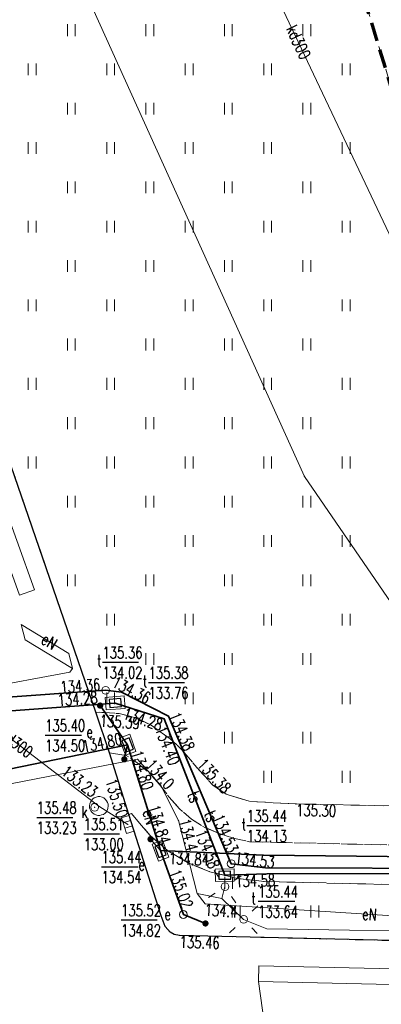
# Model space of a CAD drawing. Header units: metres. Extents: x 8438000 to 8438800, y 5890500 to 5891000.
# Tile 31 of 40: x 8438720 to 8438743, y 5890632 to 5890695. Entities that reach past the tile are written whole.
import ezdxf
from ezdxf.enums import TextEntityAlignment as Align

# ---------------------------------------------------------------- set-up
doc = ezdxf.new("R2010")
doc.units = ezdxf.units.M
doc.header["$MEASUREMENT"] = 0
for name, pattern in [('1.0_0.5', [1.5, 1, -0.5]), ('1.5_0.5', [2, 1.5, -0.5]), ('219-500', [0]), ('4', [1.8, 1.2, -0.6])]:
    doc.linetypes.add(name, pattern=pattern)
doc.layers.get('0').update_dxf_attribs({"color": 2, "linetype": 'CONTINUOUS', "lineweight": 5})
for name, color, linetype in [('203-punkt graniczny', 7, 'CONTINUOUS'), ('219-działka ewidencyjna', 7, 'CONTINUOUS'), ('chodnik', 7, 'CONTINUOUS'), ('droga dla rowerów', 7, 'CONTINUOUS'), ('elektroenergetyczne urządzenie techniczne', 7, 'CONTINUOUS'), ('jezdnia', 7, 'CONTINUOUS'), ('komora podziemna', 7, 'CONTINUOUS'), ('komora podziemna-Atr17', 7, 'CONTINUOUS'), ('kratka ściekowa', 7, 'CONTINUOUS'), ('krawężnik', 7, 'CONTINUOUS'), ('latarnia', 7, 'CONTINUOUS'), ('obudowa ochronna przewodu', 7, 'CONTINUOUS'), ('pikieta sztuczna', 7, 'CONTINUOUS'), ('pikieta sztuczna-Atr2', 7, 'CONTINUOUS'), ('przewód elektroenergetyczny podziemny', 7, 'CONTINUOUS'), ('przewód elektroenergetyczny podziemny-Atr1', 7, 'CONTINUOUS'), ('przewód kanalizacyjny', 7, 'CONTINUOUS'), ('przewód kanalizacyjny-Atr1', 7, 'CONTINUOUS'), ('przewód telekomunikacyjny podziemny', 7, 'CONTINUOUS'), ('przewód telekomunikacyjny podziemny-Atr1', 7, 'CONTINUOUS'), ('rzedna', 7, 'CONTINUOUS'), ('rzedna-Atr2', 7, 'CONTINUOUS'), ('rzedna-Atr3', 7, 'CONTINUOUS'), ('trawnik', 7, 'CONTINUOUS'), ('właz do komory lub kanału - okrągły', 7, 'CONTINUOUS'), ('właz do komory lub kanału - okrągły-Atr17', 7, 'CONTINUOUS'), ('właz do komory lub kanału - prostokątny', 7, 'CONTINUOUS'), ('właz do komory lub kanału - prostokątny-Atr17', 7, 'CONTINUOUS'), ('Zakres', 7, 'CONTINUOUS')]:
    doc.layers.add(name, color=color, linetype=linetype)
doc.styles.get("Standard").update_dxf_attribs({"font": 'simplex.shx', "width": 0.75})

# ---------------------------------------------------------------- blocks, each defined once
blk = doc.blocks.new('203')
at = {"linetype": 'Continuous', "lineweight": 0}
h = blk.add_hatch(color=0, dxfattribs=at)
edge = h.paths.add_edge_path()
edge.add_arc((0, 0), 0.045, 0, 360)
blk = doc.blocks.new('US25')
at = {"linetype": 'Continuous', "lineweight": 0}
h = blk.add_hatch(color=0, dxfattribs=at)
edge = h.paths.add_edge_path()
edge.add_arc((0, 0), 0.2, 0, 360)
blk = doc.blocks.new('PW01')
at = {"linetype": 'Continuous', "lineweight": 13}
h = blk.add_hatch(color=0, dxfattribs=at)
edge = h.paths.add_edge_path()
edge.add_arc((0, 0), 0.045, 0, 360)
blk = doc.blocks.new('SUPWP')
at = {"color": 0, "linetype": 'Continuous'}
blk.add_lwpolyline([(-0.375, -0.25), (0.375, -0.25), (0.375, 0.25), (-0.375, 0.25)], close=True, dxfattribs=at)
blk = doc.blocks.new('US05')
at = {"color": 0, "linetype": 'Continuous', "lineweight": 13}
for p, q in [((-0.525, -0.25), (-0.525, 0.25)), ((-0.525, 0.25), (-0.175, 0.25)), ((-0.175, -0.25), (-0.175, 0.25)), ((-0.175, 0.25), (0.175, 0.25)), ((0.175, -0.25), (0.175, 0.25)), ((0.175, 0.25), (0.525, 0.25)), ((0.525, -0.25), (0.525, 0.25)), ((-0.525, -0.25), (-0.175, -0.25)), ((-0.175, -0.25), (0.175, -0.25)), ((0.175, -0.25), (0.525, -0.25))]:
    blk.add_line(p, q, dxfattribs=at)
blk = doc.blocks.new('US22')
at = {"color": 0, "linetype": 'Continuous', "lineweight": 13}
blk.add_circle((0, 0), 0.25, dxfattribs=at)
blk = doc.blocks.new('US15')
at = {"color": 0, "linetype": 'Continuous', "lineweight": 13}
blk.add_circle((0, 0), 0.25, dxfattribs=at)
blk = doc.blocks.new('SM01')
at = {"color": 0, "linetype": 'Continuous', "lineweight": 13}
for p, q in [((-0.53, 0.531), (-0.883, 0.884)), ((0.531, 0.531), (0.884, 0.884)), ((-0.53, -0.53), (-0.883, -0.883)), ((0.531, -0.53), (0.884, -0.883))]:
    blk.add_line(p, q, dxfattribs=at)
blk.add_circle((0, 0), 0.25, dxfattribs=at)
blk = doc.blocks.new('TU04')
at = {"color": 0, "linetype": 'Continuous', "lineweight": 13}
for p, q in [((0, 0), (0, 0.75)), ((0.5, 0), (0.5, 0.75))]:
    blk.add_line(p, q, dxfattribs=at)

msp = doc.modelspace()

# ---------------------------------------------------------------- linework, layer by layer
at = {"layer": '219-działka ewidencyjna', "color": 3, "linetype": '219-500', "lineweight": 18, "flags": 128}
for points in [[(8438738.36, 5890665.97), (8438712.2, 5890723.67)], [(8438744.12, 5890657.58), (8438738.36, 5890665.97)]]:
    msp.add_lwpolyline(points, dxfattribs=at)
at = {"layer": 'chodnik', "color": 7, "linetype": '1.0_0.5', "lineweight": 18, "flags": 128}
for points in [[(8438729.14, 5890646.36), (8438728.49, 5890647.1), (8438727.69, 5890647.76), (8438727.01, 5890648.22), (8438725.94, 5890648.38), (8438727.17, 5890644.47), (8438727.34, 5890644.52), (8438728.53, 5890643.13), (8438729.65, 5890642.17), (8438730.92, 5890641.4), (8438732.3, 5890640.83), (8438734.01, 5890640.41), (8438735.79, 5890640.19), (8438749.395, 5890639.894)], [(8438749.61, 5890642.398), (8438734.87, 5890642.72), (8438733.91, 5890642.94), (8438732.93, 5890643.25), (8438732.01, 5890643.64), (8438731.16, 5890644.17), (8438730.41, 5890644.82), (8438729.75, 5890645.56), (8438729.14, 5890646.36)]]:
    msp.add_lwpolyline(points, dxfattribs=at)
at = {"layer": 'droga dla rowerów', "color": 7, "linetype": '1.0_0.5', "lineweight": 18, "flags": 128}
for points in [[(8438725.07, 5890650.98), (8438725.94, 5890648.38), (8438727.01, 5890648.22), (8438727.69, 5890647.76), (8438728.49, 5890647.1), (8438729.14, 5890646.36), (8438729.75, 5890645.56), (8438730.41, 5890644.82), (8438731.16, 5890644.17), (8438732.01, 5890643.64), (8438732.93, 5890643.25), (8438733.91, 5890642.94), (8438734.87, 5890642.72), (8438749.61, 5890642.398)], [(8438749.824, 5890644.884), (8438737.82, 5890645.13), (8438734.84, 5890645.3), (8438733.37, 5890645.75), (8438732.53, 5890646.33), (8438731.51, 5890647.44), (8438730.54, 5890648.6), (8438729.82, 5890649.28), (8438728.59, 5890650.14), (8438727.71, 5890650.59), (8438726.57, 5890650.88), (8438725.07, 5890650.98)]]:
    msp.add_lwpolyline(points, dxfattribs=at)
at = {"layer": 'jezdnia', "color": 7, "linetype": '1.5_0.5', "lineweight": 18, "flags": 128}
msp.add_lwpolyline([(8438749.088, 5890636.316), (8438748.4, 5890636.33), (8438730.4, 5890636.77), (8438730.07, 5890636.83), (8438729.81, 5890636.98), (8438729.5, 5890637.33), (8438729.23, 5890638.02), (8438727.17, 5890644.47), (8438725.94, 5890648.38), (8438725.07, 5890650.98), (8438719.01, 5890668.58), (8438714.85, 5890679.97), (8438709.82, 5890692.5), (8438705, 5890703.78), (8438699.73, 5890715.4), (8438694.56, 5890726.71), (8438689.73, 5890737.35), (8438684.8, 5890748.51), (8438680.08, 5890759.91), (8438675.1, 5890772.4), (8438674.166, 5890774.918)], dxfattribs=at)
at = {"layer": 'komora podziemna', "color": 30, "linetype": 'Continuous', "lineweight": 18, "flags": 128}
for points in [[(8438726.94, 5890651.2), (8438725.74, 5890651.11), (8438725.68, 5890651.91), (8438726.87, 5890652)], [(8438733.89, 5890640.21), (8438732.69, 5890640.19), (8438732.68, 5890640.99), (8438733.88, 5890641.01)]]:
    msp.add_lwpolyline(points, close=True, dxfattribs=at)
at = {"layer": 'komora podziemna', "color": 1, "linetype": 'Continuous', "lineweight": 18, "flags": 128}
for points in [[(8438726.96, 5890648.23), (8438726.57, 5890649.32), (8438727.24, 5890649.56), (8438727.63, 5890648.47)], [(8438729.06, 5890641.49), (8438728.66, 5890642.58), (8438729.33, 5890642.83), (8438729.73, 5890641.74)]]:
    msp.add_lwpolyline(points, close=True, dxfattribs=at)
at = {"layer": 'komora podziemna', "color": 34, "linetype": 'Continuous', "lineweight": 18, "flags": 128}
msp.add_lwpolyline([(8438724.68, 5890644.89), (8438724.67, 5890645.01), (8438724.69, 5890645.14), (8438724.73, 5890645.25), (8438724.79, 5890645.36), (8438724.88, 5890645.45), (8438724.98, 5890645.53), (8438725.1, 5890645.57), (8438725.22, 5890645.6), (8438725.34, 5890645.6), (8438725.47, 5890645.57), (8438725.58, 5890645.51), (8438725.68, 5890645.44), (8438725.76, 5890645.34), (8438725.82, 5890645.23), (8438725.86, 5890645.11), (8438725.87, 5890644.99), (8438725.85, 5890644.86), (8438725.81, 5890644.75), (8438725.75, 5890644.64), (8438725.66, 5890644.55), (8438725.56, 5890644.47), (8438725.44, 5890644.43), (8438725.32, 5890644.4), (8438725.2, 5890644.4), (8438725.07, 5890644.43), (8438724.96, 5890644.49), (8438724.86, 5890644.56), (8438724.78, 5890644.66), (8438724.72, 5890644.77)], close=True, dxfattribs=at)
at = {"layer": 'krawężnik', "color": 7, "linetype": 'Continuous', "lineweight": 25, "flags": 128}
msp.add_lwpolyline([(8438749.088, 5890636.316), (8438748.4, 5890636.33), (8438730.4, 5890636.77), (8438730.07, 5890636.83), (8438729.81, 5890636.98), (8438729.5, 5890637.33), (8438729.23, 5890638.02), (8438727.17, 5890644.47), (8438725.94, 5890648.38), (8438725.07, 5890650.98), (8438719.01, 5890668.58), (8438714.85, 5890679.97), (8438709.82, 5890692.5), (8438705, 5890703.78), (8438699.73, 5890715.4), (8438694.56, 5890726.71), (8438689.73, 5890737.35), (8438684.8, 5890748.51), (8438680.08, 5890759.91), (8438675.1, 5890772.4), (8438674.166, 5890774.918)], dxfattribs=at)
at = {"layer": 'obudowa ochronna przewodu', "color": 7, "linetype": 'Continuous', "lineweight": 35, "flags": 128}
for points in [[(8438749.492, 5890641.019), (8438735.89, 5890641.06), (8438733.7, 5890641.33), (8438729.71, 5890650.72), (8438726.72, 5890652.25), (8438725.7, 5890652.36), (8438704.93, 5890650.89)], [(8438749.466, 5890640.713), (8438735.98, 5890640.69), (8438733.29, 5890640.6), (8438729.43, 5890650.54), (8438726.31, 5890651.55), (8438704.99, 5890649.97)], [(8438725.35, 5890651.39), (8438727.1, 5890648.89)], [(8438709.01, 5890645.18), (8438727.1, 5890648.89)], [(8438727.1, 5890648.89), (8438726.89, 5890647.97)], [(8438729.19, 5890642.16), (8438727.1, 5890648.89)], [(8438728.56, 5890642.89), (8438729.19, 5890642.16)], [(8438729.19, 5890642.16), (8438730.65, 5890638.1)], [(8438749.553, 5890641.735), (8438735.75, 5890641.88), (8438729.19, 5890642.16)], [(8438730.65, 5890638.1), (8438732.06, 5890637.53)]]:
    msp.add_lwpolyline(points, dxfattribs=at)
at = {"layer": 'przewód elektroenergetyczny podziemny', "color": 1, "linetype": 'Continuous', "lineweight": 18, "flags": 128}
for points in [[(8438713.46, 5890677.24), (8438714.4, 5890677.58), (8438721.16, 5890658.76), (8438720.22, 5890658.42)], [(8438723.59, 5890653.74), (8438720.57, 5890655.57), (8438720.33, 5890656.54), (8438723.35, 5890654.71)]]:
    msp.add_lwpolyline(points, close=True, dxfattribs=at)
for points in [[(8438711.25, 5890649.6), (8438713.32, 5890651.65), (8438714.21, 5890651.81), (8438717.68, 5890652.45), (8438723.41, 5890653.51), (8438723.59, 5890653.74)], [(8438727.1, 5890648.89), (8438725.35, 5890651.39)], [(8438707.59, 5890619.68), (8438711.37, 5890622.05), (8438709.18, 5890628.48), (8438706.39, 5890642.71), (8438709.01, 5890645.18), (8438727.1, 5890648.89)], [(8438726.89, 5890647.97), (8438727.1, 5890648.89)], [(8438727.1, 5890648.89), (8438729.19, 5890642.16)], [(8438710.42, 5890644.63), (8438727.74, 5890647.97), (8438729.21, 5890646.3)], [(8438749.145, 5890636.98), (8438735.96, 5890637.18), (8438734.49, 5890637.79), (8438733.1, 5890639.11), (8438731.54, 5890639.44), (8438730.34, 5890644.08), (8438729.21, 5890646.3)], [(8438729.21, 5890646.3), (8438730.34, 5890644.08), (8438731.54, 5890639.44), (8438732.04, 5890638.78), (8438748.98, 5890637.7), (8438749.207, 5890637.693)], [(8438728.56, 5890642.89), (8438729.19, 5890642.16)], [(8438729.19, 5890642.16), (8438730.65, 5890638.1)], [(8438729.19, 5890642.16), (8438735.75, 5890641.88), (8438749.553, 5890641.735)], [(8438734.49, 5890637.79), (8438733.1, 5890639.11), (8438733.3, 5890639.87)], [(8438730.65, 5890638.1), (8438732.06, 5890637.53)], [(8438735.43, 5890633.83), (8438735.45, 5890634.83), (8438748.874, 5890634.541)], [(8438735.43, 5890633.83), (8438735.94, 5890630.19), (8438736.39, 5890627.1), (8438737.73, 5890617.72), (8438738.721, 5890617.347)], [(8438748.561, 5890633.548), (8438735.43, 5890633.83)]]:
    msp.add_lwpolyline(points, dxfattribs=at)
at = {"layer": 'przewód kanalizacyjny', "color": 34, "linetype": 'Continuous', "lineweight": 18, "flags": 128}
for points in [[(8438746.673, 5890675.039), (8438744.93, 5890678.93), (8438729.29, 5890711.92), (8438710.24, 5890752.51)], [(8438709.22, 5890657.27), (8438725.27, 5890645)], [(8438725.27, 5890645), (8438727.11, 5890643.83)]]:
    msp.add_lwpolyline(points, dxfattribs=at)
at = {"layer": 'przewód telekomunikacyjny podziemny', "color": 30, "linetype": 'Continuous', "lineweight": 18, "flags": 128}
for points in [[(8438749.492, 5890641.019), (8438735.89, 5890641.06), (8438733.7, 5890641.33), (8438729.71, 5890650.72), (8438726.72, 5890652.25), (8438725.7, 5890652.36), (8438704.93, 5890650.89)], [(8438749.466, 5890640.713), (8438735.98, 5890640.69), (8438733.29, 5890640.6), (8438729.43, 5890650.54), (8438726.31, 5890651.55), (8438704.99, 5890649.97)]]:
    msp.add_lwpolyline(points, dxfattribs=at)
at = {"layer": 'rzedna-Atr2', "color": 7, "flags": 128}
for points in [[(8438725.5, 5890654.15), (8438727.804, 5890654.15)], [(8438728.43, 5890652.86), (8438730.713, 5890652.86)], [(8438721.85, 5890649.51), (8438724.154, 5890649.51)], [(8438721.31, 5890644.28), (8438723.618, 5890644.28)], [(8438724.31, 5890643.23), (8438726.584, 5890643.23)], [(8438734.7, 5890643.76), (8438737.034, 5890643.76)], [(8438725.44, 5890641.14), (8438727.774, 5890641.14)], [(8438735.41, 5890638.94), (8438737.744, 5890638.94)], [(8438726.68, 5890637.75), (8438728.988, 5890637.75)]]:
    msp.add_lwpolyline(points, dxfattribs=at)
at = {"layer": 'trawnik', "color": 7, "linetype": '1.0_0.5', "lineweight": 18, "flags": 128}
for points in [[(8438690.26, 5890777.96), (8438695.82, 5890776.83), (8438703.12, 5890766.19), (8438706.41, 5890761.37), (8438711.43, 5890753.91), (8438715.12, 5890748.04), (8438719.07, 5890741.63), (8438722.66, 5890735.47), (8438725.93, 5890729.5), (8438734.9, 5890712.53), (8438740.36, 5890702.32), (8438744.17, 5890689.81), (8438744.2, 5890689.69), (8438744.31, 5890689.3), (8438744.33, 5890689.19), (8438745.36, 5890684.48), (8438745.39, 5890684.36), (8438745.46, 5890683.96), (8438745.48, 5890683.84), (8438750.07, 5890649.97), (8438750.09, 5890649.64), (8438750.12, 5890648.55), (8438750.11, 5890648.22), (8438749.82, 5890644.88), (8438737.82, 5890645.13), (8438734.84, 5890645.3), (8438733.37, 5890645.75), (8438732.53, 5890646.33), (8438731.51, 5890647.44), (8438730.54, 5890648.6), (8438729.82, 5890649.28), (8438728.59, 5890650.14), (8438727.71, 5890650.59), (8438726.57, 5890650.88), (8438725.07, 5890650.98), (8438719.01, 5890668.58), (8438714.85, 5890679.97), (8438709.82, 5890692.5), (8438705, 5890703.78), (8438699.73, 5890715.4), (8438694.56, 5890726.71), (8438689.73, 5890737.35), (8438684.8, 5890748.51), (8438680.08, 5890759.91), (8438675.1, 5890772.4), (8438674.17, 5890774.92), (8438674.38, 5890774.98), (8438686.85, 5890777.91), (8438687.49, 5890777.98), (8438689.62, 5890778.02)], [(8438728.53, 5890643.13), (8438729.65, 5890642.17), (8438730.92, 5890641.4), (8438732.3, 5890640.83), (8438734.01, 5890640.41), (8438735.79, 5890640.19), (8438749.4, 5890639.89), (8438749.09, 5890636.32), (8438748.4, 5890636.33), (8438730.4, 5890636.77), (8438730.07, 5890636.83), (8438729.81, 5890636.98), (8438729.5, 5890637.33), (8438729.23, 5890638.02), (8438727.17, 5890644.47), (8438727.34, 5890644.52)]]:
    msp.add_lwpolyline(points, close=True, dxfattribs=at)
at = {"layer": 'Zakres', "color": 3, "linetype": '4', "lineweight": 70, "flags": 128}
msp.add_lwpolyline([(8438508.15, 5890636.94), (8438534.87, 5890634.2), (8438548.23, 5890629.66), (8438683.24, 5890590.56), (8438683.52, 5890590.48), (8438684.45, 5890590.26), (8438684.73, 5890590.2), (8438696.09, 5890588.65), (8438696.67, 5890588.63), (8438698.57, 5890588.74), (8438699.14, 5890588.82), (8438710.25, 5890591.65), (8438710.79, 5890591.84), (8438712.52, 5890592.66), (8438713.02, 5890592.95), (8438722.26, 5890599.73), (8438722.48, 5890599.91), (8438723.2, 5890600.55), (8438723.4, 5890600.75), (8438740.33, 5890619.09), (8438740.54, 5890619.35), (8438741.19, 5890620.23), (8438741.37, 5890620.51), (8438747.94, 5890631.84), (8438748.21, 5890632.44), (8438748.87, 5890634.52), (8438748.99, 5890635.17), (8438750.11, 5890648.22), (8438750.12, 5890648.55), (8438750.09, 5890649.64), (8438750.07, 5890649.97), (8438745.48, 5890683.84), (8438745.46, 5890683.96), (8438745.39, 5890684.36), (8438745.36, 5890684.48), (8438744.33, 5890689.19), (8438744.31, 5890689.3), (8438744.2, 5890689.69), (8438744.17, 5890689.81), (8438725.48, 5890751.19), (8438725.37, 5890751.49), (8438724.95, 5890752.48), (8438724.81, 5890752.77), (8438718.55, 5890763.94), (8438718.18, 5890764.46), (8438716.76, 5890766.06), (8438716.28, 5890766.49), (8438705.94, 5890774.04), (8438705.38, 5890774.36), (8438703.43, 5890775.22), (8438702.81, 5890775.41), (8438690.26, 5890777.96), (8438689.62, 5890778.02), (8438687.49, 5890777.98), (8438686.85, 5890777.91), (8438674.38, 5890774.98), (8438674.07, 5890774.89), (8438673.06, 5890774.54), (8438672.76, 5890774.42), (8438548.58, 5890715.16), (8438548.23, 5890714.95), (8438547.09, 5890714.2), (8438404.79, 5890755.12), (8438380.54, 5890674.58)], close=True, dxfattribs=at)

# ---------------------------------------------------------------- block references
at = {"layer": '203-punkt graniczny', "color": 3, "linetype": 'Continuous', "lineweight": 18}
msp.add_blockref('203', (8438738.36, 5890665.97), dxfattribs=at)
at = {"layer": 'elektroenergetyczne urządzenie techniczne', "color": 1, "linetype": 'Continuous', "lineweight": 18}
for p, rotation in [((8438725.35, 5890651.39), 15.219), ((8438726.89, 5890647.97), 16.679), ((8438728.56, 5890642.89), 16.422)]:
    msp.add_blockref('US25', p, dxfattribs=dict(at, rotation=rotation))
msp.add_blockref('US25', (8438732.06, 5890637.53), dxfattribs=at)
at = {"layer": 'komora podziemna', "color": 30, "linetype": 'Continuous', "lineweight": 18}
for p, rotation in [((8438725.7, 5890652.36), 9.781999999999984), ((8438733.7, 5890641.33), 358.939)]:
    msp.add_blockref('US15', p, dxfattribs=dict(at, rotation=rotation))
at = {"layer": 'komora podziemna', "color": 1, "linetype": 'Continuous', "lineweight": 18, "rotation": 24.842}
msp.add_blockref('US15', (8438730.65, 5890638.1), dxfattribs=at)
at = {"layer": 'kratka ściekowa', "color": 34, "linetype": 'Continuous', "lineweight": 18, "rotation": 287.86}
msp.add_blockref('US05', (8438727.11, 5890643.83), dxfattribs=at)
at = {"layer": 'latarnia', "color": 7, "linetype": 'Continuous', "lineweight": 18}
for p, rotation in [((8438733.3, 5890639.87), 348.8259999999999), ((8438734.49, 5890637.79), 358.919)]:
    msp.add_blockref('SM01', p, dxfattribs=dict(at, rotation=rotation))
at = {"layer": 'pikieta sztuczna', "color": 7, "linetype": 'Continuous', "lineweight": 13}
for p in [(8438725.07, 5890650.98), (8438731.51, 5890647.44), (8438737.82, 5890645.12), (8438727.17, 5890644.47), (8438730.4, 5890636.77)]:
    msp.add_blockref('PW01', p, dxfattribs=at)
at = {"layer": 'rzedna', "color": 30, "linetype": 'Continuous', "lineweight": 18}
for p in [(8438725.46, 5890652.34), (8438725.7, 5890652.36), (8438725.96, 5890652.33), (8438725.71, 5890651.51), (8438726.94, 5890651.35), (8438733.59, 5890641.59), (8438733.7, 5890641.33), (8438733.96, 5890641.3), (8438733.14, 5890640.99), (8438733.88, 5890640.62)]:
    msp.add_blockref('PW01', p, dxfattribs=at)
at = {"layer": 'rzedna', "color": 7, "linetype": 'Continuous', "lineweight": 35}
for p in [(8438726.72, 5890652.25), (8438729.71, 5890650.72), (8438729.43, 5890650.54), (8438735.89, 5890641.06), (8438735.98, 5890640.69)]:
    msp.add_blockref('PW01', p, dxfattribs=at)
at = {"layer": 'rzedna', "color": 7, "linetype": 'Continuous', "lineweight": 18}
for p in [(8438726.31, 5890651.55), (8438727.1, 5890648.89), (8438725, 5890644.92), (8438729.19, 5890642.16), (8438733.29, 5890640.6)]:
    msp.add_blockref('PW01', p, dxfattribs=at)
at = {"layer": 'rzedna', "color": 1, "linetype": 'Continuous', "lineweight": 18}
for p in [(8438726.75, 5890648.82), (8438727.27, 5890648.34), (8438727.74, 5890647.97), (8438730.34, 5890644.08), (8438729.02, 5890642.72), (8438729.58, 5890642.14), (8438729.39, 5890641.61), (8438732.04, 5890638.78), (8438730.56, 5890638.34), (8438730.65, 5890638.1)]:
    msp.add_blockref('PW01', p, dxfattribs=at)
at = {"layer": 'rzedna', "color": 32, "linetype": 'Continuous', "lineweight": 18}
for p in [(8438724.81, 5890645.36), (8438725.77, 5890644.68)]:
    msp.add_blockref('PW01', p, dxfattribs=at)
at = {"layer": 'rzedna', "color": 34, "linetype": 'Continuous', "lineweight": 18}
for p in [(8438726.78, 5890644.04), (8438727.11, 5890643.83)]:
    msp.add_blockref('PW01', p, dxfattribs=at)
at = {"layer": 'trawnik', "color": 7, "linetype": 'Continuous', "lineweight": 18}
for p in [(8438723.269, 5890693.979), (8438728.269, 5890693.979), (8438733.269, 5890693.979), (8438738.269, 5890693.979), (8438720.769, 5890691.479), (8438725.769, 5890691.479), (8438730.769, 5890691.479), (8438735.769, 5890691.479), (8438740.769, 5890691.479), (8438723.269, 5890688.979), (8438728.269, 5890688.979), (8438733.269, 5890688.979), (8438738.269, 5890688.979), (8438720.769, 5890686.479), (8438725.769, 5890686.479), (8438730.769, 5890686.479), (8438735.769, 5890686.479), (8438740.769, 5890686.479), (8438723.269, 5890683.979), (8438728.269, 5890683.979), (8438733.269, 5890683.979), (8438738.269, 5890683.979), (8438720.769, 5890681.479), (8438725.769, 5890681.479), (8438730.769, 5890681.479), (8438735.769, 5890681.479), (8438740.769, 5890681.479), (8438723.269, 5890678.979), (8438728.269, 5890678.979), (8438733.269, 5890678.979), (8438738.269, 5890678.979), (8438720.769, 5890676.479), (8438725.769, 5890676.479), (8438730.769, 5890676.479), (8438735.769, 5890676.479), (8438740.769, 5890676.479), (8438723.269, 5890673.979), (8438728.269, 5890673.979), (8438733.269, 5890673.979), (8438738.269, 5890673.979), (8438720.769, 5890671.479), (8438725.769, 5890671.479), (8438730.769, 5890671.479), (8438735.769, 5890671.479), (8438740.769, 5890671.479), (8438723.269, 5890668.979), (8438728.269, 5890668.979), (8438733.269, 5890668.979), (8438738.269, 5890668.979), (8438720.769, 5890666.479), (8438725.769, 5890666.479), (8438730.769, 5890666.479), (8438735.769, 5890666.479), (8438740.769, 5890666.479), (8438723.269, 5890663.979), (8438728.269, 5890663.979), (8438733.269, 5890663.979), (8438738.269, 5890663.979), (8438725.769, 5890661.479), (8438730.769, 5890661.479), (8438735.769, 5890661.479), (8438740.769, 5890661.479), (8438723.269, 5890658.979), (8438728.269, 5890658.979), (8438733.269, 5890658.979), (8438738.269, 5890658.979), (8438725.769, 5890656.479), (8438730.769, 5890656.479), (8438735.769, 5890656.479), (8438740.769, 5890656.479), (8438728.269, 5890653.979), (8438733.269, 5890653.979), (8438738.269, 5890653.979), (8438725.769, 5890651.479), (8438730.769, 5890651.479), (8438735.769, 5890651.479), (8438740.769, 5890651.479), (8438733.269, 5890648.979), (8438738.269, 5890648.979), (8438735.769, 5890646.479), (8438740.769, 5890646.479), (8438733.288, 5890639.737), (8438733.769, 5890637.919), (8438738.769, 5890637.919)]:
    msp.add_blockref('TU04', p, dxfattribs=at)
at = {"layer": 'właz do komory lub kanału - okrągły', "color": 7, "linetype": 'Continuous', "lineweight": 18}
msp.add_blockref('US22', (8438725, 5890644.92), dxfattribs=at)
at = {"layer": 'właz do komory lub kanału - prostokątny', "color": 7, "linetype": 'Continuous', "lineweight": 18}
for p, rotation in [((8438726.31, 5890651.55), 4.843999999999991), ((8438727.1, 5890648.89), 290.3229999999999), ((8438729.19, 5890642.16), 290.3229999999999), ((8438733.29, 5890640.6), 0.955)]:
    msp.add_blockref('SUPWP', p, dxfattribs=dict(at, rotation=rotation))

# ---------------------------------------------------------------- texts
at = {"layer": 'komora podziemna-Atr17', "color": 7, "width": 0.72}
for s, p in [('t', (8438725.16, 5890653.86)), ('t', (8438734.36, 5890643.46)), ('e', (8438729.44, 5890637.75))]:
    msp.add_text(s, height=0.75, dxfattribs=at).set_placement(p)
at = {"layer": 'pikieta sztuczna-Atr2', "color": 7, "width": 0.72}
for s, rotation, p in [('135.39', 356.186, (8438725.31, 5890650.06)), ('135.38', 312.58, (8438731.48, 5890647.59)), ('135.50', 287.462, (8438725.67, 5890646.6)), ('135.30', 358.824, (8438737.83, 5890644.37)), ('135.46', 358.599, (8438730.41, 5890635.98))]:
    msp.add_text(s, height=0.75, rotation=rotation, dxfattribs=at).set_placement(p)
at = {"layer": 'przewód elektroenergetyczny podziemny-Atr1', "color": 1, "width": 0.72}
for rotation, p in [(328.786, (8438721.71, 5890655.71)), (287.252, (8438728.39, 5890644.74)), (356.352, (8438742.04, 5890638.14))]:
    msp.add_text('eN', height=0.75, rotation=rotation, dxfattribs=at).set_placement(p, align=Align.MIDDLE_LEFT)
at = {"layer": 'przewód kanalizacyjny-Atr1', "color": 34, "width": 0.72}
for rotation, p in [(295.364, (8438737.51, 5890694.59)), (322.602, (8438719.17, 5890649.66))]:
    msp.add_text('kd300', height=0.75, rotation=rotation, dxfattribs=at).set_placement(p, align=Align.MIDDLE_LEFT)
at = {"layer": 'przewód telekomunikacyjny podziemny-Atr1', "color": 30, "width": 0.72}
for rotation, p in [(291.222, (8438731.23, 5890645.89)), (293.022, (8438732.29, 5890644.65))]:
    msp.add_text('ts', height=0.75, rotation=rotation, dxfattribs=at).set_placement(p, align=Align.MIDDLE_LEFT)
at = {"layer": 'rzedna-Atr2', "color": 7, "width": 0.72}
for s, p in [('135.36', (8438725.5, 5890654.158)), ('135.38', (8438728.43, 5890652.868)), ('135.40', (8438721.85, 5890649.518)), ('135.48', (8438721.31, 5890644.288)), ('135.44', (8438734.7, 5890643.768)), ('135.51', (8438724.31, 5890643.238)), ('135.44', (8438725.44, 5890641.147)), ('135.44', (8438735.41, 5890638.948)), ('135.52', (8438726.68, 5890637.758))]:
    msp.add_text(s, height=0.75, dxfattribs=at).set_placement(p, align=Align.BOTTOM_LEFT)
for s, rotation, p in [('134.36', 332.901, (8438726.04, 5890652.62)), ('134.28', 4.238, (8438722.67, 5890651.35)), ('134.38', 293.022, (8438729.72, 5890650.77)), ('134.80', 11.59, (8438724.3, 5890648.4)), ('134.80', 287.252, (8438727.3, 5890648.39)), ('134.0', 311.355, (8438728.2, 5890647.56)), ('134.84', 287.252, (8438728.38, 5890644.93)), ('134.4', 284.5, (8438730.34, 5890644.08)), ('134.84', 357.555, (8438729.72, 5890641.31)), ('134.53', 352.971, (8438733.88, 5890641.34)), ('134.4', 356.352, (8438731.99, 5890638.03))]:
    msp.add_text(s, height=0.75, rotation=rotation, dxfattribs=at).set_placement(p)
for s, rotation, p in [('134.36', 4.048, (8438725.38, 5890652.36)), ('133.23', 322.602, (8438724.83, 5890645.5)), ('134.53', 293.022, (8438733.48, 5890641.93)), ('135.02', 289.779, (8438730.58, 5890638.41))]:
    msp.add_text(s, height=0.75, rotation=rotation, dxfattribs=at).set_placement(p, align=Align.RIGHT)
for s, rotation, p in [('134.28', 342.062, (8438726.98, 5890651.27)), ('134.40', 291.222, (8438729.53, 5890650.16)), ('134.58', 1.916, (8438733.94, 5890640.58))]:
    msp.add_text(s, height=0.75, rotation=rotation, dxfattribs=at).set_placement(p, align=Align.TOP_LEFT)
msp.add_text('134.58', height=0.75, rotation=291.222, dxfattribs=at).set_placement((8438733, 5890641.21), align=Align.TOP_RIGHT)
at = {"layer": 'rzedna-Atr3', "color": 7, "width": 0.72}
for s, p in [('134.02', (8438725.5, 5890652.883)), ('133.76', (8438728.43, 5890651.593)), ('134.50', (8438721.85, 5890648.242)), ('133.23', (8438721.31, 5890643.013)), ('134.13', (8438734.7, 5890642.492)), ('133.00', (8438724.31, 5890641.963)), ('134.54', (8438725.44, 5890639.872)), ('133.64', (8438735.41, 5890637.673)), ('134.82', (8438726.68, 5890636.482))]:
    msp.add_text(s, height=0.75, dxfattribs=at).set_placement(p, align=Align.BOTTOM_LEFT)
at = {"layer": 'właz do komory lub kanału - okrągły-Atr17', "color": 7, "width": 0.72}
msp.add_text('k', height=0.75, dxfattribs=at).set_placement((8438724.15, 5890644.25))
at = {"layer": 'właz do komory lub kanału - prostokątny-Atr17', "color": 7, "width": 0.72}
for s, p in [('t', (8438728.07, 5890652.56)), ('e', (8438724.48, 5890649.34)), ('e', (8438727.78, 5890640.9)), ('t', (8438734.99, 5890638.75))]:
    msp.add_text(s, height=0.75, dxfattribs=at).set_placement(p)

doc.saveas('drawing.dxf')
